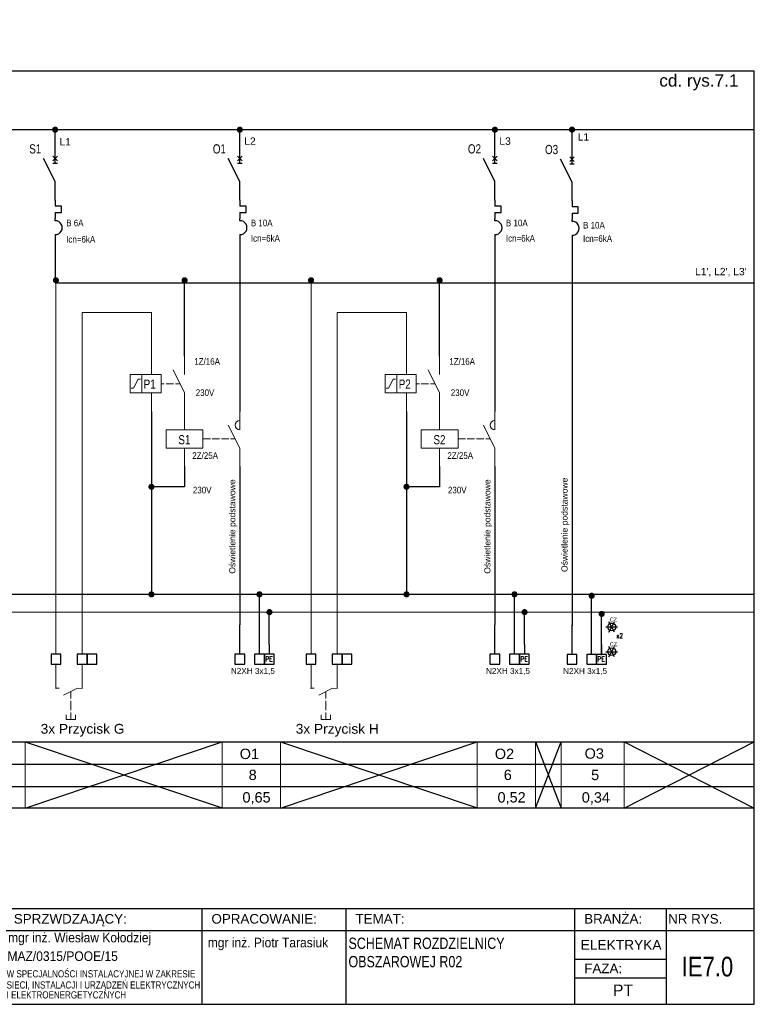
# Model space of a CAD drawing. Header units: millimetres. Extents: x 83969 to 164243, y -22860 to 4849.
# Tile 16 of 116: x 163318 to 163378, y -22377 to -22296. Entities that reach past the tile are written whole.
import ezdxf
from ezdxf.enums import TextEntityAlignment as Align

# ---------------------------------------------------------------- set-up
doc = ezdxf.new("R2010")
doc.units = ezdxf.units.MM
doc.linetypes.add('DASHED', pattern=[19.05, 12.7, -6.35])
doc.layers.get('0').update_dxf_attribs({"color": 251, "lineweight": 0})
for name, color, linetype in [('! GB N', 5, 'Continuous'), ('! GB Odbiory', 7, 'Continuous'), ('! GB Opis', 7, 'Continuous'), ('! GB PE', 96, 'Continuous'), ('! GB Przewody', 7, 'Continuous'), ('! GB Sterowanie', 215, 'Continuous'), ('! GB Zabezpieczenia', 7, 'Continuous'), ('! PT Opisy Legenda', 7, 'Continuous'), ('! PT Oświetlenie', 1, 'Continuous'), ('!TABELKA', 7, 'Continuous'), ('2DE_TXTART', 7, 'Continuous'), ('2DE_TXTCAR', 7, 'Continuous'), ('2DE_TXTFUN', 7, 'Continuous'), ('2DE_TXTLNK', 7, 'Continuous'), ('2DE_TXTMAN', 7, 'Continuous'), ('2DE_TXTNUM', 7, 'Continuous'), ('2DE_TXTORD', 7, 'Continuous'), ('2DE_TXTOTH', 7, 'Continuous'), ('2DE_TXTPFN', 7, 'Continuous'), ('2DE_TXTPIN', 7, 'Continuous'), ('_oprawyBDLuxEX', 253, 'Continuous'), ('B_strefy', 253, 'Continuous'), ('ELE2', 6, 'Continuous'), ('Oprawy BD Lux', 1, 'Continuous'), ('ROZDZIELNICE', 7, 'Continuous')]:
    doc.layers.add(name, color=color, linetype=linetype)
for name, color, linetype, lineweight in [('2DE_SYM_Hager', 7, 'Continuous', 18), ('E_schematy 2', 3, 'Continuous', 20), ('E_TXT', 3, 'Continuous', 25), ('TABELA', 7, 'Continuous', 0)]:
    doc.layers.add(name, color=color, linetype=linetype, lineweight=lineweight)
doc.styles.add('Arial', font='arial.ttf')
doc.styles.add('CP_ATTR', font='ROMANS.SHX')
doc.styles.add('CP_ELATT', font='cp_simplex.shx')
doc.styles.add('CP_ELATT_IT', font='cp_simplex.shx', dxfattribs={"oblique": 15})
doc.styles.add('Romans', font='romans.shx', dxfattribs={"width": 0.8})
doc.styles.get("Standard").update_dxf_attribs({"font": 'arial.ttf'})

# ---------------------------------------------------------------- blocks, each defined once
blk = doc.blocks.new('ramka A4')
at = {"linetype": 'ByBlock', "ltscale": 10}
blk.add_line((7.46, 199.45), (7.46, 205.66), dxfattribs=at)
for p, q in [((0.08, 0), (0.08, 195)), ((0.08, 195), (287.46, 195)), ((287.46, 0), (287.46, 195)), ((0.08, 20), (287.46, 20)), ((89.13, 20), (89.13, 0)), ((130.5, 20), (130.5, 0)), ((172.08, 20), (172.08, 0)), ((202.17, 20), (202.17, 0)), ((249.93, 20), (249.93, 0)), ((269.04, 20), (269.04, 0)), ((0.08, 15.39), (287.46, 15.39)), ((0.08, 0), (287.46, 0))]:
    blk.add_line(p, q)
for points in [[(249.93, 9.44), (269.04, 9.44)], [(249.93, 5.53), (269.04, 5.53)]]:
    blk.add_lwpolyline(points)
at = {"layer": '!TABELKA', "style": 'Arial'}
for s, height, width, p in [('DOSTOSOWANIE BUDYNKU DO OBOWIĄZUJĄCYCH PRZEPISÓW  Z ZAKRESU ', 1.9, 0.8, (1.3, 12.7)), ('mgr inż. Ireneusz Lewczuk', 2, 0.9, (89.41, 12.16)), ('mgr inż. Wiesław Kołodziej', 2, 0.9, (131.59, 12.94)), ('OCHRONY P.POŻ  w ramach zadania p/n:  „Modernizacja obiektów użytkowanych przez ', 1.9, 0.8, (1.3, 10.19)), ('mgr inż. Piotr Tarasiuk', 2, 0.9, (173.3, 11.9)), ('MAZ/0390/POOE/08', 2, 0.9, (89.3, 8.42)), ('MAZ/0315/POOE/15', 2, 0.9, (131.47, 9.06)), ('Mazowiecki Urząd Wojewódzki w Warszawie” ul. 11go Listopada 2; 05-220 Zielonka ', 1.9, 0.8, (1.3, 7.67)), ('DZ. EW. NR 7; 8; 9; 10; 11; 12; 13; 14 obr. 5-20-07 nr obrębu: 0030; nazwa jedn: 143404_1', 1.9, 0.8, (1.3, 4.84)), ('W SPECJALNOŚCI INSTALACYJNEJ W ZAKRESIE ', 1.5, 0.8, (89.57, 5.62)), ('W SPECJALNOŚCI INSTALACYJNEJ W ZAKRESIE ', 1.5, 0.8, (131.3, 5.62)), ('SIECI, INSTALACJI I URZĄDZEŃ ELEKTRYCZNYCH ', 1.5, 0.8, (89.57, 3.29)), ('SIECI, INSTALACJI I URZĄDZEŃ ELEKTRYCZNYCH ', 1.5, 0.8, (131.3, 3.29)), ('I ELEKTROENERGETYCZNYCH', 1.5, 0.8, (89.57, 1.22)), ('I ELEKTROENERGETYCZNYCH', 1.5, 0.8, (131.3, 1.22))]:
    blk.add_text(s, height=height, dxfattribs=dict(at, width=width)).set_placement(p)
at = {"style": 'Arial'}
for s, p in [('OBIEKT:', (1.49, 16.86)), ('PROJEKTANT:', (91.09, 16.86)), ('SPRZWDZAJĄCY:', (132.8, 16.86)), ('OPRACOWANIE:', (174.08, 16.86)), ('TEMAT:', (204.17, 16.86)), ('BRANŻA:', (251.93, 16.86)), ('NR RYS.', (269.46, 16.86)), ('FAZA:', (251.94, 6.5))]:
    blk.add_text(s, height=2, dxfattribs=at).set_placement(p)
blk = doc.blocks.new('CP_UCS2D')
blk.add_point((0, 0))
at = {"linetype": 'ByBlock', "style": 'CP_ATTR', "flags": 9}
for tag in ['OTHER', 'PIPE', 'VERSION', 'SYSTEM', 'HEIGHT', 'WIDTH', 'ID', 'TYPE', 'FORM']:
    blk.add_attdef(tag, text='', height=0.00005, dxfattribs=at).set_placement((-0.8, 7.1), align=Align.MIDDLE_LEFT)
blk = doc.blocks.new('A$C6ce296c5')
blk.add_lwpolyline([(-4, -8), (4, -8), (4, 0), (-4, 0)], close=True)
blk = doc.blocks.new('G$C46F40766')
for p, q in [((2.5, -0.04), (0, 0)), ((17.5, -0.07), (6.23, -5.67)), ((12.1, -8.5), (12.12, -2.75)), ((21.29, -0.11), (17.5, -0.07)), ((12.1, -10.38), (12.08, -17.88)), ((8.31, -25.37), (8.32, -21.62)), ((12.07, -19.75), (12.06, -25.38)), ((15.81, -25.39), (15.82, -21.64)), ((15.81, -25.39), (8.31, -25.37))]:
    blk.add_line(p, q)
at = {"linetype": 'ByBlock', "style": 'CP_ELATT', "flags": 8}
for tag, p, rotation, width in [('PRODUCER', (3.61, 8.96), 89.85771, 0.9), ('ORDER-NO', (12.61, 8.94), 89.85771, 0.9), ('FUNCTION', (21.61, 8.92), 89.85771, 0.9), ('ARTICLE', (-5.39, 8.98), 89.85771, 0.9), ('OTHER', (30.61, 8.89), 89.85771, 0.9), ('CF1', (-14, 1.5), 89.85771, 0.8), ('CP1', (-6.51, -2.41), 179.85771, 0.8)]:
    blk.add_attdef(tag, p, '', height=5.4, rotation=rotation, dxfattribs=dict(at, width=width))
at = {"linetype": 'ByBlock', "style": 'CP_ELATT', "width": 0.8, "flags": 8}
blk.add_attdef('CF2', text='', height=5.4, rotation=89.85771, dxfattribs=at).set_placement((34, 1.38), align=Align.TOP_LEFT)
at = {"linetype": 'ByBlock', "style": 'CP_ELATT_IT', "flags": 9}
for tag, p in [('NAME', (14.68, 2.93)), ('IP', (14.68, 2.93)), ('PRODUCT-TYPE', (27.18, 2.93)), ('EL-STATUS', (27.18, 2.93)), ('CURRENT', (27.18, 2.93)), ('VOLTAGE', (27.18, 2.93)), ('NUMBER', (27.18, 2.93)), ('POWER', (27.18, 2.93)), ('GROUP', (27.18, 2.93))]:
    blk.add_attdef(tag, p, '', height=0.3, rotation=89.85771, dxfattribs=at)
at = {"linetype": 'ByBlock', "style": 'CP_ELATT', "width": 0.8, "flags": 8}
for tag, height, rotation, p in [('CP2', 5.4, 179.85771, (26.49, -2.5)), ('TAG', 7.5, 89.85771, (-5.44, -12.02)), ('CHARACTER', 7.5, 89.85771, (30.56, -12.11))]:
    blk.add_attdef(tag, text='', height=height, rotation=rotation, dxfattribs=at).set_placement(p, align=Align.RIGHT)
at = {"linetype": 'ByBlock', "style": 'CP_ELATT_IT', "oblique": 15, "width": 0.8, "flags": 8}
blk.add_attdef('LINK', text='', height=7.5, rotation=89.85771, dxfattribs=at).set_placement((42.56, -12.14), align=Align.RIGHT)
blk = doc.blocks.new('cpelv_niec07_ns0026h')
for p, q in [((0, 2.5), (0, 7.5)), ((0, -2.5), (-3.12, 3.75)), ((0.62, 4.38), (-0.63, 3.12)), ((-0.63, 4.38), (0.62, 3.12)), ((-0.63, 2.5), (0.62, 2.5)), ((0, -7.5), (0, -2.5)), ((0, -7.5), (0, -9.15)), ((1.7, -9.15), (0, -9.15)), ((1.7, -10.85), (1.7, -9.15)), ((0, -10.85), (1.7, -10.85)), ((0, -10.85), (0, -12.5)), ((0, -13.12), (0, -12.5)), ((0, -16.87), (0, -17.5))]:
    blk.add_line(p, q)
at = {"linetype": 'Continuous'}
blk.add_line((0, -17.5), (0, -22.5), dxfattribs=at)
blk.add_arc((0.06, -15), 1.88, 268.2798, 91.7202)
at = {"linetype": 'ByBlock', "style": 'CP_ELATT_IT', "flags": 9}
for tag in ['VOLTAGE', 'IP', 'CURRENT', 'EL-STATUS', 'POWER', 'PRODUCT-TYPE', 'NUMBER', 'GROUP', 'NAME']:
    blk.add_attdef(tag, (1, 0.94), '', height=0.1, dxfattribs=at)
at = {"layer": '2DE_TXTART', "linetype": 'ByBlock', "style": 'CP_ELATT', "width": 0.9, "flags": 8}
blk.add_attdef('ARTICLE', (3, 5.14), '', height=1.8, dxfattribs=at)
at = {"layer": '2DE_TXTCAR', "linetype": 'ByBlock', "style": 'CP_ELATT', "width": 0.8, "flags": 8}
blk.add_attdef('CHARACTER', text='', height=2.5, dxfattribs=at).set_placement((-4, -6.86), align=Align.RIGHT)
at = {"layer": '2DE_TXTFUN', "linetype": 'ByBlock', "style": 'CP_ELATT', "width": 0.9, "flags": 8}
blk.add_attdef('FUNCTION', (3, -3.86), '', height=1.8, dxfattribs=at)
at = {"layer": '2DE_TXTLNK', "linetype": 'ByBlock', "style": 'CP_ELATT_IT', "oblique": 15, "width": 0.8, "flags": 8}
blk.add_attdef('LINK', text='', height=2.5, dxfattribs=at).set_placement((-4, -10.86), align=Align.RIGHT)
at = {"layer": '2DE_TXTMAN', "linetype": 'ByBlock', "style": 'CP_ELATT', "width": 0.9, "flags": 8}
blk.add_attdef('PRODUCER', (3, 2.14), '', height=1.8, dxfattribs=at)
at = {"layer": '2DE_TXTNUM', "linetype": 'ByBlock', "style": 'CP_ELATT', "width": 0.8, "flags": 8}
blk.add_attdef('TAG', text='', height=2.5, dxfattribs=at).set_placement((-4, 5.14), align=Align.RIGHT)
at = {"layer": '2DE_TXTORD', "linetype": 'ByBlock', "style": 'CP_ELATT', "width": 0.9, "flags": 8}
blk.add_attdef('ORDER-NO', (3, -0.86), '', height=1.8, dxfattribs=at)
at = {"layer": '2DE_TXTOTH', "linetype": 'ByBlock', "style": 'CP_ELATT', "width": 0.9, "flags": 8}
blk.add_attdef('OTHER', (3, -6.86), '', height=1.8, dxfattribs=at)
at = {"layer": '2DE_TXTPFN', "linetype": 'ByBlock', "style": 'CP_ELATT', "width": 0.8, "flags": 8}
blk.add_attdef('CF1', (0.5, 8), '', height=1.8, dxfattribs=at)
blk.add_attdef('CF2', text='', height=1.8, dxfattribs=at).set_placement((0.5, -23), align=Align.TOP_LEFT)
at = {"layer": '2DE_TXTPIN', "linetype": 'ByBlock', "style": 'CP_ELATT', "width": 0.8, "flags": 8}
blk.add_attdef('CP1', (-0.8, 5.5), '', height=1.8, rotation=90, dxfattribs=at)
blk.add_attdef('CP2', text='', height=1.8, rotation=90, dxfattribs=at).set_placement((-0.8, -20.5), align=Align.RIGHT)
blk = doc.blocks.new('cpelv_n07_13_02_N0d11')
for p, q in [((-8.99, 2.5), (-8.99, 7.5)), ((0, 2.5), (0, 7.5)), ((0, -2.5), (-3.13, 3.75)), ((-11.64, 2.5), (-14.77, 2.5)), ((-14.77, 2.5), (-14.77, -2.5)), ((-13.88, -1.25), (-12.63, 1.25)), ((-12.63, 1.25), (-12, 1.25)), ((-6.35, 0), (-5.5, 0)), ((-5, 0), (-3, 0)), ((-2.5, 0), (-1.25, 0)), ((-14.77, -2.5), (-11.64, -2.5)), ((-14.5, -1.25), (-13.88, -1.25)), ((-8.99, -7.5), (-8.99, -2.5)), ((0, -7.5), (0, -2.5))]:
    blk.add_line(p, q)
blk.add_lwpolyline([(-6.35, -2.5), (-6.35, 2.5), (-11.64, 2.5), (-11.64, -2.5)], close=True)
at = {"linetype": 'ByBlock', "style": 'CP_ELATT_IT', "flags": 9}
for tag in ['VOLTAGE', 'IP', 'CURRENT', 'EL-STATUS', 'POWER', 'PRODUCT-TYPE', 'NUMBER', 'GROUP', 'NAME']:
    blk.add_attdef(tag, (1, -1.56), '', height=0.1, dxfattribs=at)
at = {"layer": '2DE_TXTART', "linetype": 'ByBlock', "style": 'CP_ELATT', "width": 0.9, "flags": 8}
blk.add_attdef('ARTICLE', (3, 5.14), '', height=1.8, dxfattribs=at)
at = {"layer": '2DE_TXTCAR', "linetype": 'ByBlock', "style": 'CP_ELATT', "width": 0.8, "flags": 8}
blk.add_attdef('CHARACTER', text='', height=2.5, dxfattribs=at).set_placement((-19, -6.86), align=Align.RIGHT)
at = {"layer": '2DE_TXTFUN', "linetype": 'ByBlock', "style": 'CP_ELATT', "width": 0.9, "flags": 8}
blk.add_attdef('FUNCTION', (3, -3.86), '', height=1.8, dxfattribs=at)
at = {"layer": '2DE_TXTLNK', "linetype": 'ByBlock', "style": 'CP_ELATT_IT', "oblique": 15, "width": 0.8, "flags": 8}
blk.add_attdef('LINK', text='', height=2.5, dxfattribs=at).set_placement((-19, -10.86), align=Align.RIGHT)
at = {"layer": '2DE_TXTMAN', "linetype": 'ByBlock', "style": 'CP_ELATT', "width": 0.9, "flags": 8}
blk.add_attdef('PRODUCER', (3, 2.14), '', height=1.8, dxfattribs=at)
at = {"layer": '2DE_TXTNUM', "linetype": 'ByBlock', "style": 'CP_ELATT', "width": 0.8, "flags": 8}
blk.add_attdef('TAG', text='', height=2.5, dxfattribs=at).set_placement((-19, 5.14), align=Align.RIGHT)
at = {"layer": '2DE_TXTORD', "linetype": 'ByBlock', "style": 'CP_ELATT', "width": 0.9, "flags": 8}
blk.add_attdef('ORDER-NO', (3, -0.86), '', height=1.8, dxfattribs=at)
at = {"layer": '2DE_TXTOTH', "linetype": 'ByBlock', "style": 'CP_ELATT', "width": 0.9, "flags": 8}
blk.add_attdef('OTHER', (3, -6.86), '', height=1.8, dxfattribs=at)
at = {"layer": '2DE_TXTPFN', "linetype": 'ByBlock', "style": 'CP_ELATT', "width": 0.8, "flags": 8}
for tag, p in [('CF1', (-14.5, 8)), ('CF3', (0.5, 8))]:
    blk.add_attdef(tag, p, '', height=1.8, dxfattribs=at)
for tag, p in [('CF2', (-14.5, -8)), ('CF4', (0.5, -8))]:
    blk.add_attdef(tag, text='', height=1.8, dxfattribs=at).set_placement(p, align=Align.TOP_LEFT)
at = {"layer": '2DE_TXTPIN', "linetype": 'ByBlock', "style": 'CP_ELATT', "width": 0.8, "flags": 8}
for tag, p in [('CP1', (-15.8, 5.5)), ('CP3', (-0.8, 5.5))]:
    blk.add_attdef(tag, p, '', height=1.8, rotation=90, dxfattribs=at)
for tag, p in [('CP2', (-15.8, -5.5)), ('CP4', (-0.8, -5.5))]:
    blk.add_attdef(tag, text='', height=1.8, rotation=90, dxfattribs=at).set_placement(p, align=Align.RIGHT)
blk = doc.blocks.new('LISTWA 1_N_PE')
for p, q in [((0, -24), (0, 0)), ((16, -24), (16, -8)), ((24, -16), (24, -24))]:
    blk.add_line(p, q)
for points in [[(-4, -32), (4, -32), (4, -24), (-4, -24)], [(12, -32), (20, -32), (20, -24), (12, -24)], [(20, -32), (28, -32), (28, -24), (20, -24)]]:
    blk.add_lwpolyline(points, close=True)
at = {"style": 'Romans', "width": 0.8}
blk.add_text('PE', height=4, dxfattribs=at).set_placement((20.73, -29.79))
at = {"width": 0.75}
blk.add_attdef('N', (12.85, -30.3), '', height=4, dxfattribs=at)
for tag, p in [('PRZEWÓD', (-4.36, -39.93)), ('MOC', (6.8, -47.63))]:
    blk.add_attdef(tag, p, '', height=4.75)
at = {"flags": 4}
blk.add_attdef('NR ', (9.64, -55.59), '', height=4.75, dxfattribs=at)
blk = doc.blocks.new('cpelv_n07_13_02_00d9')
for p, q in [((-15, 2.5), (-15, 7.5)), ((0, 2.5), (0, 7.5)), ((0, -2.5), (-3.12, 3.75)), ((-10, 0), (-8, 0)), ((-7.5, 0), (-5.5, 0)), ((-5, 0), (-3, 0)), ((-2.5, 0), (-1.25, 0)), ((-15, -7.5), (-15, -2.5)), ((0, -7.5), (0, -2.5))]:
    blk.add_line(p, q)
blk.add_lwpolyline([(-20, -2.5), (-20, 2.5), (-10, 2.5), (-10, -2.5)], close=True)
blk.add_arc((0, 3.75), 1.25, 90, 270)
at = {"linetype": 'ByBlock', "style": 'CP_ELATT_IT', "flags": 9}
for tag in ['VOLTAGE', 'IP', 'CURRENT', 'EL-STATUS', 'POWER', 'PRODUCT-TYPE', 'NUMBER', 'GROUP', 'NAME']:
    blk.add_attdef(tag, (1, -1.56), '', height=0.1, dxfattribs=at)
at = {"layer": '2DE_TXTART', "linetype": 'ByBlock', "style": 'CP_ELATT', "width": 0.9, "flags": 8}
blk.add_attdef('ARTICLE', (3, 5.14), '', height=1.8, dxfattribs=at)
at = {"layer": '2DE_TXTCAR', "linetype": 'ByBlock', "style": 'CP_ELATT', "width": 0.8, "flags": 8}
blk.add_attdef('CHARACTER', text='', height=2.5, dxfattribs=at).set_placement((-19, -6.86), align=Align.RIGHT)
at = {"layer": '2DE_TXTFUN', "linetype": 'ByBlock', "style": 'CP_ELATT', "width": 0.9, "flags": 8}
blk.add_attdef('FUNCTION', (3, -3.86), '', height=1.8, dxfattribs=at)
at = {"layer": '2DE_TXTLNK', "linetype": 'ByBlock', "style": 'CP_ELATT_IT', "oblique": 15, "width": 0.8, "flags": 8}
blk.add_attdef('LINK', text='', height=2.5, dxfattribs=at).set_placement((-19, -10.86), align=Align.RIGHT)
at = {"layer": '2DE_TXTMAN', "linetype": 'ByBlock', "style": 'CP_ELATT', "width": 0.9, "flags": 8}
blk.add_attdef('PRODUCER', (3, 2.14), '', height=1.8, dxfattribs=at)
at = {"layer": '2DE_TXTNUM', "linetype": 'ByBlock', "style": 'CP_ELATT', "width": 0.8, "flags": 8}
blk.add_attdef('TAG', text='', height=2.5, dxfattribs=at).set_placement((-19, 5.14), align=Align.RIGHT)
at = {"layer": '2DE_TXTORD', "linetype": 'ByBlock', "style": 'CP_ELATT', "width": 0.9, "flags": 8}
blk.add_attdef('ORDER-NO', (3, -0.86), '', height=1.8, dxfattribs=at)
at = {"layer": '2DE_TXTOTH', "linetype": 'ByBlock', "style": 'CP_ELATT', "width": 0.9, "flags": 8}
blk.add_attdef('OTHER', (3, -6.86), '', height=1.8, dxfattribs=at)
at = {"layer": '2DE_TXTPFN', "linetype": 'ByBlock', "style": 'CP_ELATT', "width": 0.8, "flags": 8}
for tag, p in [('CF1', (-14.5, 8)), ('CF3', (0.5, 8))]:
    blk.add_attdef(tag, p, '', height=1.8, dxfattribs=at)
for tag, p in [('CF2', (-14.5, -8)), ('CF4', (0.5, -8))]:
    blk.add_attdef(tag, text='', height=1.8, dxfattribs=at).set_placement(p, align=Align.TOP_LEFT)
at = {"layer": '2DE_TXTPIN', "linetype": 'ByBlock', "style": 'CP_ELATT', "width": 0.8, "flags": 8}
for tag, p in [('CP1', (-15.8, 5.5)), ('CP3', (-0.8, 5.5))]:
    blk.add_attdef(tag, p, '', height=1.8, rotation=90, dxfattribs=at)
for tag, p in [('CP2', (-15.8, -5.5)), ('CP4', (-0.8, -5.5))]:
    blk.add_attdef(tag, text='', height=1.8, rotation=90, dxfattribs=at).set_placement(p, align=Align.RIGHT)
blk = doc.blocks.new('Multisensor')
at = {"layer": 'Oprawy BD Lux', "ltscale": 100}
for p, q in [((-15, 0), (15, 0)), ((7.5, -13), (-7.5, 13)), ((-7.5, -13), (7.5, 13))]:
    blk.add_line(p, q, dxfattribs=at)
blk.add_circle((0, 0), 10, dxfattribs=at)
at = {"layer": '_oprawyBDLuxEX', "color": 7}
blk.add_text('CZ.', height=10, dxfattribs=at).set_placement((-5, 13.9))

msp = doc.modelspace()

# ---------------------------------------------------------------- linework, layer by layer
at = {"layer": '! GB N'}
for p, q in [((163328.961, -22328.359, -14232.192), (163328.961, -22343.146, -14232.192)), ((163349.739, -22328.359, -14232.192), (163349.739, -22343.146, -14232.192))]:
    msp.add_line(p, q, dxfattribs=at)
at = {"layer": '! GB N', "ltscale": 2}
msp.add_line((163276.674, -22343.266), (163378.069, -22343.266), dxfattribs=at)
at = {"layer": '! GB N', "elevation": -14232.192}
for points in [[(163331.66, -22332.859), (163331.66, -22334.505), (163328.961, -22334.505)], [(163352.437, -22332.859), (163352.437, -22334.505), (163349.739, -22334.505)]]:
    msp.add_lwpolyline(points, dxfattribs=at)
at = {"layer": '! GB N', "const_width": 0.25, "elevation": -14232.192}
for points in [[(163328.836, -22334.505, 1), (163329.086, -22334.505, 1)], [(163349.614, -22334.505, 1), (163349.864, -22334.505, 1)], [(163328.836, -22343.271, 1), (163329.086, -22343.271, 1)], [(163349.614, -22343.271, 1), (163349.864, -22343.271, 1)]]:
    msp.add_lwpolyline(points, format="xyb", close=True, dxfattribs=at)
at = {"layer": '! GB N', "color": 5, "linetype": 'DASHED', "ltscale": 2, "const_width": 0.25, "elevation": -14232.192}
for points in [[(163337.634, -22343.267, 1), (163337.884, -22343.267, 1)], [(163358.412, -22343.267, 1), (163358.662, -22343.267, 1)]]:
    msp.add_lwpolyline(points, format="xyb", close=True, dxfattribs=at)
at = {"layer": '! GB N', "color": 5, "linetype": 'DASHED', "ltscale": 2, "const_width": 0.25}
msp.add_lwpolyline([(163364.695, -22343.384, 1), (163364.945, -22343.384, 1)], format="xyb", close=True, dxfattribs=at)
at = {"layer": '! GB Opis', "elevation": -14232.192}
for points in [[(163336.16, -22315.647), (163336.16, -22328.359)], [(163356.937, -22315.647), (163356.937, -22328.359)]]:
    msp.add_lwpolyline(points, dxfattribs=at)
at = {"layer": '! GB PE', "ltscale": 2}
msp.add_line((163276.674, -22344.699), (163378.069, -22344.708), dxfattribs=at)
at = {"layer": '! GB Przewody'}
for p, q in [((163321.116, -22307.767), (163321.116, -22305.412)), ((163336.16, -22307.772), (163336.16, -22305.417)), ((163356.937, -22307.772), (163356.937, -22305.417)), ((163363.22, -22307.767), (163363.22, -22305.412))]:
    msp.add_line(p, q, dxfattribs=at)
at = {"layer": '! GB Przewody', "const_width": 0.25}
for points in [[(163320.991, -22305.412, 1), (163321.241, -22305.412, 1)], [(163336.035, -22305.417, 1), (163336.285, -22305.417, 1)], [(163356.812, -22305.417, 1), (163357.062, -22305.417, 1)], [(163363.095, -22305.412, 1), (163363.345, -22305.412, 1)], [(163365.511, -22344.861, 1), (163365.761, -22344.861, 1)]]:
    msp.add_lwpolyline(points, format="xyb", close=True, dxfattribs=at)
at = {"layer": '! GB Przewody'}
for points in [[(163275.211, -22305.412), (163378.069, -22305.412)], [(163363.22, -22315.621), (163363.22, -22345.825)], [(163364.82, -22347.988), (163364.819, -22343.384)], [(163365.62, -22348.225), (163365.62, -22344.932)]]:
    msp.add_lwpolyline(points, dxfattribs=at)
at = {"layer": '! GB Przewody', "const_width": 0.25, "elevation": -14232.192}
for points in [[(163321.057, -22317.684, 1), (163321.307, -22317.684, 1)], [(163331.535, -22317.684, 1), (163331.785, -22317.684, 1)], [(163341.835, -22317.684, 1), (163342.085, -22317.684, 1)], [(163352.312, -22317.684, 1), (163352.562, -22317.684, 1)], [(163338.45, -22344.717, 1), (163338.7, -22344.717, 1)], [(163359.228, -22344.717, 1), (163359.478, -22344.717, 1)]]:
    msp.add_lwpolyline(points, format="xyb", close=True, dxfattribs=at)
at = {"layer": '! GB Przewody', "elevation": -14232.192}
for points in [[(163337.759, -22347.91), (163337.759, -22343.301)], [(163358.537, -22347.91), (163358.537, -22343.301)], [(163338.56, -22347.352), (163338.56, -22344.84)], [(163359.337, -22347.352), (163359.337, -22344.84)]]:
    msp.add_lwpolyline(points, dxfattribs=at)
at = {"layer": '! GB Sterowanie'}
msp.add_lwpolyline([(163321.116, -22315.647), (163321.12, -22317.882), (163378.069, -22317.882)], dxfattribs=at)
at = {"layer": '2DE_SYM_Hager'}
for p, q in [((163328.961, -22323.859, -14232.192), (163328.961, -22320.302, -14232.192)), ((163349.739, -22323.859, -14232.192), (163349.739, -22320.302, -14232.192))]:
    msp.add_line(p, q, dxfattribs=at)
at = {"layer": '2DE_SYM_Hager', "elevation": -14232.192}
for points in [[(163321.182, -22348.15), (163321.182, -22317.684)], [(163341.96, -22348.15), (163341.96, -22317.684)], [(163323.311, -22348.15), (163323.311, -22320.302), (163328.961, -22320.302)], [(163344.089, -22348.15), (163344.089, -22320.302), (163349.739, -22320.302)], [(163321.182, -22350.915), (163321.182, -22348.95)], [(163323.311, -22350.926), (163323.311, -22348.95)], [(163341.96, -22350.915), (163341.96, -22348.95)], [(163344.089, -22350.926), (163344.089, -22348.95)]]:
    msp.add_lwpolyline(points, dxfattribs=at)
at = {"layer": 'B_strefy', "color": 7, "linetype": 'Continuous'}
for p, q in [((163286.906, -22357.091), (163378.069, -22357.091)), ((163286.906, -22358.921), (163378.069, -22358.921)), ((163378.069, -22360.688), (163286.906, -22360.688))]:
    msp.add_line(p, q, dxfattribs=at)
at = {"layer": 'E_schematy 2', "color": 7, "linetype": 'Continuous'}
for p, q in [((163318.685, -22355.286), (163318.685, -22360.688)), ((163334.715, -22355.286), (163334.715, -22360.652)), ((163334.715, -22355.286), (163334.715, -22360.688)), ((163339.463, -22355.286), (163339.463, -22360.652)), ((163339.463, -22355.286), (163339.463, -22360.688)), ((163355.493, -22355.286), (163355.493, -22360.652)), ((163355.493, -22355.286), (163355.493, -22360.688)), ((163360.241, -22355.286), (163360.241, -22360.652)), ((163360.241, -22355.286), (163360.241, -22360.688)), ((163362.325, -22355.286), (163362.325, -22360.688)), ((163367.471, -22355.286), (163367.471, -22360.688)), ((163286.906, -22357.091), (163378.069, -22357.091)), ((163286.906, -22357.091), (163378.069, -22357.091)), ((163286.906, -22358.921), (163378.069, -22358.921)), ((163286.906, -22358.921), (163378.069, -22358.921)), ((163378.069, -22360.688), (163286.906, -22360.688)), ((163378.069, -22360.688), (163286.906, -22360.688))]:
    msp.add_line(p, q, dxfattribs=at)
at = {"layer": 'ROZDZIELNICE', "elevation": -14232.192}
for points in [[(163331.66, -22323.859), (163331.66, -22317.578)], [(163352.437, -22323.859), (163352.437, -22317.578)], [(163336.16, -22332.859), (163336.16, -22345.752)], [(163356.937, -22332.859), (163356.937, -22345.752)]]:
    msp.add_lwpolyline(points, dxfattribs=at)
at = {"layer": 'ROZDZIELNICE'}
for points in [[(163286.906, -22355.286), (163378.069, -22355.286)], [(163318.685, -22355.286), (163334.715, -22360.652), (163318.685, -22360.688), (163334.715, -22355.286)], [(163339.463, -22355.286), (163355.493, -22360.652), (163339.463, -22360.688), (163355.493, -22355.286)], [(163360.241, -22355.286), (163362.325, -22360.688), (163360.241, -22360.688), (163362.325, -22355.286)], [(163367.471, -22355.286), (163378.069, -22360.688), (163367.471, -22360.688), (163378.069, -22355.286)]]:
    msp.add_lwpolyline(points, dxfattribs=at)

# ---------------------------------------------------------------- block references
at = {"layer": '! GB Odbiory'}
ref = msp.add_blockref('LISTWA 1_N_PE', (163336.16, -22345.752, -14232.192), dxfattribs=dict(at, xscale=0.1, yscale=0.1, zscale=0.1))
ref.add_attrib('PRZEWÓD', 'N2XH 3x1,5', (163335.436, -22349.745, -14232.192), dxfattribs={"layer": '0', "height": 0.4752, "style": 'Arial'})
ref = msp.add_blockref('LISTWA 1_N_PE', (163356.937, -22345.752, -14232.192), dxfattribs=dict(at, xscale=0.1, yscale=0.1, zscale=0.1))
ref.add_attrib('PRZEWÓD', 'N2XH 3x1,5', (163356.214, -22349.745, -14232.192), dxfattribs={"layer": '0', "height": 0.4752, "style": 'Arial'})
ref = msp.add_blockref('LISTWA 1_N_PE', (163363.22, -22345.755), dxfattribs=dict(at, xscale=0.1, yscale=0.1, zscale=0.1))
ref.add_attrib('PRZEWÓD', 'N2XH 3x1,5', (163362.496, -22349.749), dxfattribs={"layer": '0', "height": 0.4752, "style": 'Arial'})
at = {"layer": '! GB Zabezpieczenia'}
ref = msp.add_blockref('cpelv_niec07_ns0026h', (163321.116, -22308.897), dxfattribs=dict(at, xscale=0.3, yscale=0.3, zscale=0.3))
ref.add_attrib('TAG', 'S1', dxfattribs={"layer": '2DE_TXTNUM', "color": 7, "linetype": 'ByBlock', "height": 0.75, "style": 'CP_ELATT', "width": 0.8, "flags": 8}).set_placement((163319.988, -22307.353), align=Align.RIGHT)
ref.add_attrib('OTHER', 'Icn=6kA', (163322.016, -22314.615), dxfattribs={"layer": '2DE_TXTOTH', "linetype": 'ByBlock', "height": 0.54, "style": 'CP_ELATT', "width": 0.9, "flags": 8})
ref.add_attrib('ARTICLE', 'B 6A', (163322.016, -22313.28), dxfattribs={"layer": '2DE_TXTART', "color": 7, "linetype": 'ByBlock', "height": 0.54, "style": 'CP_ELATT', "width": 0.9, "flags": 8})
ref = msp.add_blockref('cpelv_niec07_ns0026h', (163336.16, -22308.897), dxfattribs=dict(at, xscale=0.3, yscale=0.3, zscale=0.3))
ref.add_attrib('TAG', 'O1', dxfattribs={"layer": '2DE_TXTNUM', "color": 7, "linetype": 'ByBlock', "height": 0.75, "style": 'CP_ELATT', "width": 0.8, "flags": 8}).set_placement((163335.031, -22307.353), align=Align.RIGHT)
ref.add_attrib('OTHER', 'Icn=6kA', (163337.06, -22314.531), dxfattribs={"layer": '2DE_TXTOTH', "linetype": 'ByBlock', "height": 0.54, "style": 'CP_ELATT', "width": 0.9, "flags": 8})
ref.add_attrib('ARTICLE', 'B 10A', (163337.06, -22313.28), dxfattribs={"layer": '2DE_TXTART', "color": 7, "linetype": 'ByBlock', "height": 0.54, "style": 'CP_ELATT', "width": 0.9, "flags": 8})
ref = msp.add_blockref('cpelv_niec07_ns0026h', (163356.937, -22308.897), dxfattribs=dict(at, xscale=0.3, yscale=0.3, zscale=0.3))
ref.add_attrib('TAG', 'O2', dxfattribs={"layer": '2DE_TXTNUM', "color": 7, "linetype": 'ByBlock', "height": 0.75, "style": 'CP_ELATT', "width": 0.8, "flags": 8}).set_placement((163355.809, -22307.353), align=Align.RIGHT)
ref.add_attrib('OTHER', 'Icn=6kA', (163357.837, -22314.531), dxfattribs={"layer": '2DE_TXTOTH', "linetype": 'ByBlock', "height": 0.54, "style": 'CP_ELATT', "width": 0.9, "flags": 8})
ref.add_attrib('ARTICLE', 'B 10A', (163357.837, -22313.28), dxfattribs={"layer": '2DE_TXTART', "color": 7, "linetype": 'ByBlock', "height": 0.54, "style": 'CP_ELATT', "width": 0.9, "flags": 8})
ref = msp.add_blockref('cpelv_niec07_ns0026h', (163363.22, -22308.949), dxfattribs=dict(at, xscale=0.3, yscale=0.3, zscale=0.3))
ref.add_attrib('TAG', 'O3', dxfattribs={"layer": '2DE_TXTNUM', "color": 7, "linetype": 'ByBlock', "height": 0.75, "style": 'CP_ELATT', "width": 0.8, "flags": 8}).set_placement((163362.091, -22307.406), align=Align.RIGHT)
ref.add_attrib('ARTICLE', 'B 10A', (163364.12, -22313.466), dxfattribs={"layer": '2DE_TXTART', "color": 7, "linetype": 'ByBlock', "height": 0.54, "style": 'CP_ELATT', "width": 0.9, "flags": 8})
ref.add_attrib('PRODUCER', 'Icn=6kA', (163364.12, -22314.558), dxfattribs={"layer": '2DE_TXTMAN', "color": 7, "linetype": 'ByBlock', "height": 0.54, "style": 'CP_ELATT', "width": 0.9, "flags": 8})
at = {"layer": '! PT Opisy Legenda', "xscale": 0.1, "yscale": 0.1, "zscale": 0.1}
for p in [(163321.182, -22348.15, -14232.192), (163323.312, -22348.15, -14232.192), (163324.112, -22348.15, -14232.192), (163341.96, -22348.15, -14232.192), (163344.089, -22348.15, -14232.192), (163344.889, -22348.15, -14232.192)]:
    msp.add_blockref('A$C6ce296c5', p, dxfattribs=at)
at = {"layer": '!TABELKA', "xscale": 0.3900000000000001, "yscale": 0.3900000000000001, "zscale": 0.3900000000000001}
msp.add_blockref('ramka A4', (163265.959, -22376.664), dxfattribs=at)
at = {"xscale": 0.03000000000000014, "yscale": 0.03000000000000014, "zscale": 0.03000000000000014, "rotation": 179.8577101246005}
for p in [(163321.182, -22350.915, -14232.192), (163341.96, -22350.915, -14232.192)]:
    msp.add_blockref('CP_UCS2D', p, dxfattribs=at)
at = {"layer": '2DE_SYM_Hager'}
ref = msp.add_blockref('cpelv_n07_13_02_N0d11', (163331.66, -22326.109, -14232.192), dxfattribs=dict(at, xscale=0.3, yscale=0.3, zscale=0.3))
ref.add_attrib('OTHER', '230V ', (163332.569, -22327.107, -14232.192), dxfattribs={"layer": '2DE_TXTOTH', "linetype": 'ByBlock', "height": 0.54, "style": 'CP_ELATT', "width": 0.9, "flags": 8})
ref.add_attrib('ARTICLE', '1Z/16A', (163332.446, -22324.567, -14232.192), dxfattribs={"layer": '2DE_TXTART', "linetype": 'ByBlock', "height": 0.54, "style": 'CP_ELATT', "width": 0.9, "flags": 8})
ref.add_attrib('TAG', 'P1', dxfattribs={"layer": '2DE_TXTNUM', "linetype": 'ByBlock', "height": 0.75, "style": 'CP_ELATT', "width": 0.8, "flags": 8}).set_placement((163329.306, -22326.517, -14232.192), align=Align.RIGHT)
ref = msp.add_blockref('cpelv_n07_13_02_N0d11', (163352.437, -22326.109, -14232.192), dxfattribs=dict(at, xscale=0.3, yscale=0.3, zscale=0.3))
ref.add_attrib('OTHER', '230V ', (163353.347, -22327.107, -14232.192), dxfattribs={"layer": '2DE_TXTOTH', "linetype": 'ByBlock', "height": 0.54, "style": 'CP_ELATT', "width": 0.9, "flags": 8})
ref.add_attrib('ARTICLE', '1Z/16A', (163353.224, -22324.567, -14232.192), dxfattribs={"layer": '2DE_TXTART', "linetype": 'ByBlock', "height": 0.54, "style": 'CP_ELATT', "width": 0.9, "flags": 8})
ref.add_attrib('TAG', 'P2', dxfattribs={"layer": '2DE_TXTNUM', "linetype": 'ByBlock', "height": 0.75, "style": 'CP_ELATT', "width": 0.8, "flags": 8}).set_placement((163350.084, -22326.517, -14232.192), align=Align.RIGHT)
ref = msp.add_blockref('cpelv_n07_13_02_00d9', (163336.16, -22330.609, -14232.192), dxfattribs=dict(at, xscale=0.3, yscale=0.3, zscale=0.3))
ref.add_attrib('OTHER', '230V', (163332.336, -22335.043, -14232.192), dxfattribs={"layer": '2DE_TXTOTH', "linetype": 'ByBlock', "height": 0.54, "style": 'CP_ELATT', "width": 0.9, "flags": 8})
ref.add_attrib('ARTICLE', '2Z/25A', (163332.288, -22332.231, -14232.192), dxfattribs={"layer": '2DE_TXTART', "linetype": 'ByBlock', "height": 0.54, "style": 'CP_ELATT', "width": 0.9, "flags": 8})
ref.add_attrib('TAG', 'S1', dxfattribs={"layer": '2DE_TXTNUM', "linetype": 'ByBlock', "height": 0.75, "style": 'CP_ELATT', "width": 0.8, "flags": 8}).set_placement((163332.134, -22331.045, -14232.192), align=Align.RIGHT)
ref = msp.add_blockref('cpelv_n07_13_02_00d9', (163356.937, -22330.609, -14232.192), dxfattribs=dict(at, xscale=0.3, yscale=0.3, zscale=0.3))
ref.add_attrib('OTHER', '230V', (163353.114, -22335.043, -14232.192), dxfattribs={"layer": '2DE_TXTOTH', "linetype": 'ByBlock', "height": 0.54, "style": 'CP_ELATT', "width": 0.9, "flags": 8})
ref.add_attrib('ARTICLE', '2Z/25A', (163353.066, -22332.231, -14232.192), dxfattribs={"layer": '2DE_TXTART', "linetype": 'ByBlock', "height": 0.54, "style": 'CP_ELATT', "width": 0.9, "flags": 8})
ref.add_attrib('TAG', 'S2', dxfattribs={"layer": '2DE_TXTNUM', "linetype": 'ByBlock', "height": 0.75, "style": 'CP_ELATT', "width": 0.8, "flags": 8}).set_placement((163352.912, -22331.045, -14232.192), align=Align.RIGHT)
at = {"layer": '2DE_SYM_Hager', "xscale": 0.1, "yscale": 0.1, "zscale": 0.1}
for p in [(163321.182, -22350.915, -14232.192), (163341.96, -22350.915, -14232.192)]:
    msp.add_blockref('G$C46F40766', p, dxfattribs=at)
at = {"layer": 'Oprawy BD Lux', "xscale": 0.03200000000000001, "yscale": 0.03200000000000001, "zscale": 0.03200000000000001}
for p in [(163366.454, -22345.922), (163366.454, -22347.94)]:
    msp.add_blockref('Multisensor', p, dxfattribs=at).dxf.unprotected_set("ltscale", 0)

# ---------------------------------------------------------------- texts
at = {"layer": '! GB Opis', "style": 'Arial'}
msp.add_text('cd. rys.7.1', height=1, dxfattribs=at).set_placement((163376.775, -22301.909), align=Align.RIGHT)
for p in [(163335.797, -22341.588, -14232.192), (163356.575, -22341.588, -14232.192), (163362.857, -22341.448)]:
    msp.add_text('Oświetlenie podstawowe', height=0.5, rotation=90, dxfattribs=at).set_placement(p)
at = {"layer": '! GB Sterowanie', "style": 'Arial'}
msp.add_text("L1', L2', L3'", height=0.6, dxfattribs=at).set_placement((163373.239, -22317.275))
at = {"layer": '! GB Zabezpieczenia', "color": 1, "linetype": 'Continuous', "style": 'Arial'}
for s, p in [('L1', (163321.471, -22306.703)), ('L2', (163336.523, -22306.647)), ('L3', (163357.301, -22306.647)), ('L1', (163363.683, -22306.304))]:
    msp.add_text(s, height=0.6, dxfattribs=at).set_placement(p)
at = {"layer": '! PT Oświetlenie', "style": 'Arial'}
for s, p in [('3x Przycisk G', (163319.935, -22354.622)), ('3x Przycisk H', (163340.713, -22354.622))]:
    msp.add_text(s, height=0.8, dxfattribs=at).set_placement(p)
at = {"layer": 'E_TXT', "color": 7, "linetype": 'Continuous', "style": 'Arial'}
for s, height, p in [('O1', 0.8438, (163336.152, -22356.685)), ('O2', 0.8438, (163356.929, -22356.685)), ('O3', 0.8438, (163364.247, -22356.658)), ('8', 0.844, (163336.881, -22358.395)), ('6', 0.844, (163357.659, -22358.395)), ('5', 0.844, (163364.776, -22358.401)), ('0,65', 0.8438, (163336.375, -22360.226)), ('0,52', 0.8438, (163357.153, -22360.226)), ('0,34', 0.8438, (163364.016, -22360.231))]:
    msp.add_text(s, height=height, dxfattribs=at).set_placement(p)
at = {"layer": 'ELE2', "color": 3, "style": 'Romans', "width": 0.8}
msp.add_text('x2', height=0.4, dxfattribs=at).set_placement((163367.097, -22346.85), align=Align.CENTER)
at = {"layer": 'TABELA', "style": 'Arial'}
for s, height, width, p in [('SCHEMAT ROZDZIELNICY ', 0.92198, 0.79, (163345.011, -22372.154)), ('OBSZAROWEJ R02', 0.92198, 0.79, (163345.011, -22373.649)), ('IE7.0', 1.6065, 0.8, (163372.157, -22374.397))]:
    msp.add_text(s, height=height, dxfattribs=dict(at, width=width)).set_placement(p)
for s, height, p in [('ELEKTRYKA', 0.8, (163363.927, -22372.219)), ('PT', 0.922, (163366.549, -22375.976))]:
    msp.add_text(s, height=height, dxfattribs=at).set_placement(p)

doc.saveas('drawing.dxf')
